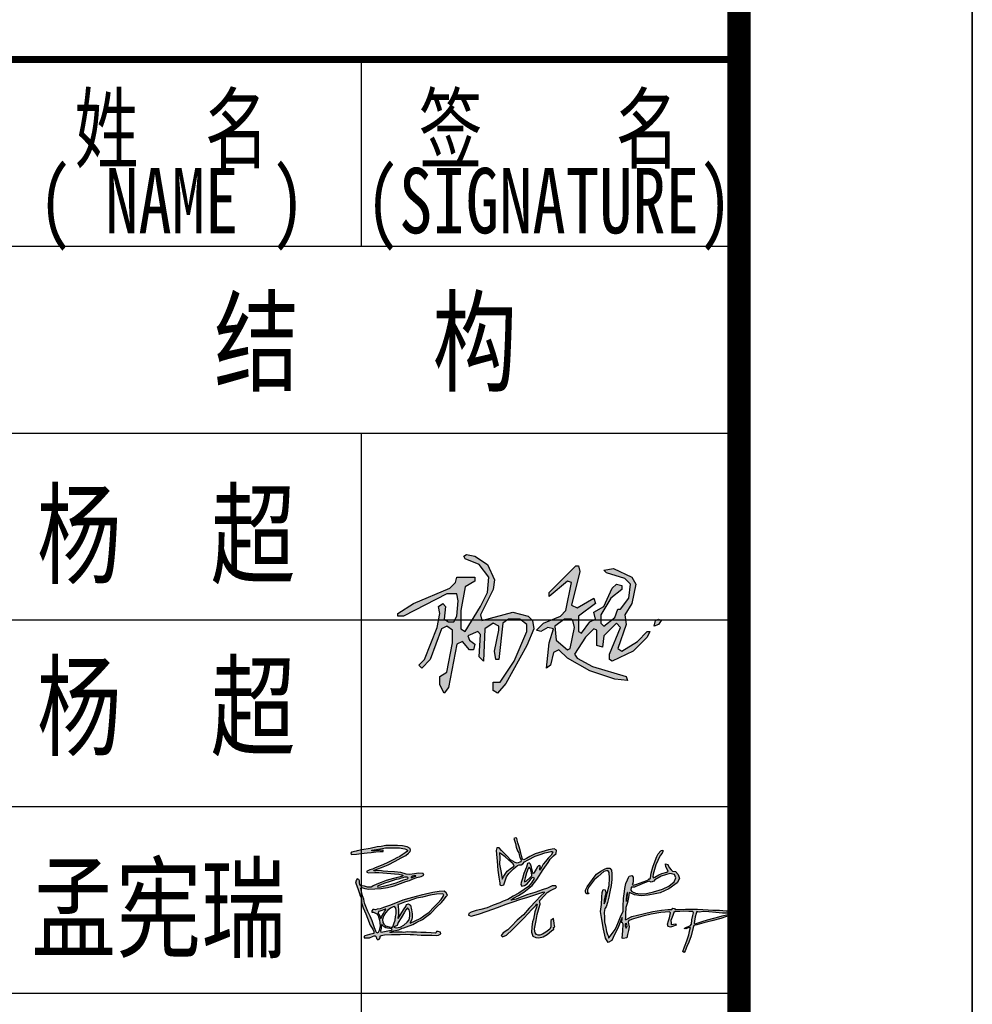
# Model space of a CAD drawing. Extents: x -302077 to 107904, y -9283 to 295706.
# Tile 47 of 256: x -171091 to -167008, y 65066 to 69285. Entities that reach past the tile are written whole.
import ezdxf
from ezdxf.enums import TextEntityAlignment as Align

# ---------------------------------------------------------------- set-up
doc = ezdxf.new("R2010")
doc.units = 0
doc.header["$LTSCALE"] = 500
doc.header["$MEASUREMENT"] = 0
doc.layers.get('0').update_dxf_attribs({"linetype": 'CONTINUOUS'})
doc.layers.add('PUB_TITLE', color=4, linetype='CONTINUOUS')
doc.layers.add('TK', color=7, linetype='CONTINUOUS')
doc.styles.add('-宋体', font='txt', dxfattribs={"width": 0.8})
doc.styles.add('TKHZ1', font='txt', dxfattribs={"width": 0.8})

# ---------------------------------------------------------------- blocks, each defined once
blk = doc.blocks.new('A$C0D8D3458')
at = {"linetype": 'Continuous'}
h = blk.add_hatch(color=256, dxfattribs=at)
h.paths.add_polyline_path([(125, 52), (124, 53), (119, 53), (112, 48), (113, 38), (121, 31), (123, 32), (126, 47)], flags=16)
h.paths.add_polyline_path([(186, 53), (188, 52), (186, 49), (183, 48), (184, 52)])
h.paths.add_polyline_path([(127, 91), (129, 91), (130, 87), (124, 63), (128, 61), (140, 68), (141, 64), (129, 55), (129, 44), (131, 43), (137, 51), (141, 53), (140, 58), (147, 62), (153, 75), (156, 78), (160, 77), (160, 74), (152, 68), (145, 56), (145, 50), (147, 48), (155, 54), (157, 60), (159, 60), (165, 68), (166, 78), (162, 82), (149, 86), (147, 88), (154, 89), (167, 83), (170, 78), (167, 64), (162, 56), (163, 49), (157, 32), (160, 30), (171, 37), (178, 44), (180, 44), (178, 40), (168, 30), (153, 23), (151, 24), (151, 28), (159, 47), (156, 50), (147, 41), (146, 33), (142, 34), (142, 45), (140, 46), (134, 40), (126, 28), (128, 25), (139, 19), (163, 12), (164, 9), (155, 10), (137, 16), (121, 25), (115, 31), (111, 29), (109, 20), (106, 18), (108, 36), (111, 46), (107, 47), (102, 44), (99, 45), (104, 50), (116, 55), (120, 59), (124, 79), (121, 80), (108, 69), (108, 72)])
h.paths.add_polyline_path([(49, 99), (55, 98), (64, 92), (69, 81), (68, 74), (59, 56), (60, 52), (82, 58), (93, 55), (96, 52), (97, 46), (92, 34), (77, 7), (71, 0), (68, 2), (68, 8), (73, 8), (83, 23), (92, 44), (92, 49), (87, 53), (79, 53), (75, 50), (72, 24), (70, 24), (69, 30), (72, 45), (72, 48), (68, 50), (62, 46), (61, 23), (58, 26), (59, 42), (57, 44), (50, 41), (51, 38), (55, 35), (54, 31), (51, 31), (46, 37), (42, 35), (36, 4), (33, 0), (30, 6), (30, 12), (35, 15), (39, 36), (39, 45), (35, 48), (31, 46), (23, 24), (17, 18), (15, 20), (19, 24), (28, 47), (30, 57), (29, 62), (32, 64), (34, 62), (33, 53), (36, 51), (40, 51), (42, 55), (43, 66), (42, 71), (35, 71), (4, 55), (0, 55), (0, 57), (11, 64), (37, 75), (41, 79), (42, 83), (55, 83), (55, 80), (48, 76), (45, 59), (45, 46), (48, 44), (59, 62), (64, 72), (65, 83), (58, 92), (48, 96), (47, 98)])
for points in [[(49, 99), (55, 98), (64, 92), (69, 81), (68, 74), (59, 56), (60, 52), (82, 58), (93, 55), (96, 52), (97, 46), (92, 34), (77, 7), (71, 0), (68, 2), (68, 8), (73, 8), (83, 23), (92, 44), (92, 49), (87, 53), (79, 53), (75, 50), (72, 24), (70, 24), (69, 30), (72, 45), (72, 48), (68, 50), (62, 46), (61, 23), (58, 26), (59, 42), (57, 44), (50, 41), (51, 38), (55, 35), (54, 31), (51, 31), (46, 37), (42, 35), (36, 4), (33, 0), (30, 6), (30, 12), (35, 15), (39, 36), (39, 45), (35, 48), (31, 46), (23, 24), (17, 18), (15, 20), (19, 24), (28, 47), (30, 57), (29, 62), (32, 64), (34, 62), (33, 53), (36, 51), (40, 51), (42, 55), (43, 66), (42, 71), (35, 71), (4, 55), (0, 55), (0, 57), (11, 64), (37, 75), (41, 79), (42, 83), (55, 83), (55, 80), (48, 76), (45, 59), (45, 46), (48, 44), (59, 62), (64, 72), (65, 83), (58, 92), (48, 96), (47, 98), (49, 99)], [(127, 91), (129, 91), (130, 87), (124, 63), (128, 61), (140, 68), (141, 64), (129, 55), (129, 44), (131, 43), (137, 51), (141, 53), (140, 58), (147, 62), (153, 75), (156, 78), (160, 77), (160, 74), (152, 68), (145, 56), (145, 50), (147, 48), (155, 54), (157, 60), (159, 60), (165, 68), (166, 78), (162, 82), (149, 86), (147, 88), (154, 89), (167, 83), (170, 78), (167, 64), (162, 56), (163, 49), (157, 32), (160, 30), (171, 37), (178, 44), (180, 44), (178, 40), (168, 30), (153, 23), (151, 24), (151, 28), (159, 47), (156, 50), (147, 41), (146, 33), (142, 34), (142, 45), (140, 46), (134, 40), (126, 28), (128, 25), (139, 19), (163, 12), (164, 9), (155, 10), (137, 16), (121, 25), (115, 31), (111, 29), (109, 20), (106, 18), (108, 36), (111, 46), (107, 47), (102, 44), (99, 45), (104, 50), (116, 55), (120, 59), (124, 79), (121, 80), (108, 69), (108, 72), (127, 91)], [(125, 52), (124, 53), (119, 53), (112, 48), (113, 38), (121, 31), (123, 32), (126, 47), (125, 52)], [(186, 53), (188, 52), (186, 49), (183, 48), (184, 52), (186, 53)]]:
    blk.add_lwpolyline(points, dxfattribs=at)
blk = doc.blocks.new('孟宪瑞')
h = blk.add_hatch(color=3)
h.paths.add_polyline_path([(2326.4, -442.2), (2320.2, -469.1), (2315.8, -505.3), (2317.7, -518.6), (2325.1, -489), (2329.3, -454.7), (2329.1, -442)], flags=16)
h.paths.add_polyline_path([(2392.1, -401.3), (2363.4, -398.6), (2358.8, -423.3), (2367.4, -436.7), (2397.6, -450.3), (2437.4, -459.8), (2489.7, -457.6), (2551.1, -448), (2626.9, -427.9), (2683.3, -404.4), (2730.3, -370.9), (2745.7, -338.7), (2736.1, -308.5), (2697.7, -298.1), (2623.4, -318.4), (2566.2, -344.8), (2557.4, -356.7), (2535.2, -364.4), (2517.9, -356.3), (2479.2, -366.7), (2437.1, -382.4), (2402.2, -395.8)], flags=16)
h.paths.add_polyline_path([(2917.7, -634.2), (2909.6, -631.1), (2903.5, -649.2), (2894.3, -674.8), (2887.6, -711.9), (2882.3, -733.1), (2891.1, -735.5), (2951.7, -719), (2999, -706.7), (3052.7, -695.1), (3094.5, -684.4), (3124.5, -678.9), (3160.6, -671.2), (3197.4, -664.6), (3187.3, -657.4), (3127.3, -655.8), (3070.1, -646.4), (3011.7, -639.5), (2963.4, -633.9), (2932.2, -637.3)], flags=16)
h.paths.add_polyline_path([(2299.4, -708.4), (2296.6, -726.7), (2305.6, -744), (2315, -725.3), (2308.7, -704.7)], flags=16)
h.paths.add_polyline_path([(1991.6, -416.6), (1991.6, -426.7), (1997.9, -431.6), (2003.8, -432.3), (1996.3, -439.6), (1983.9, -438), (1976, -431.1), (1973.3, -418.5), (1974.6, -405.3), (1991.1, -378.5), (2015.2, -348), (2039.6, -317.5), (2053, -299.4), (2076, -274.1), (2111.5, -250.6), (2145.8, -235), (2163.5, -228.6), (2190, -230.9), (2204.4, -246.5), (2205.7, -279.3), (2202.2, -326.7), (2194.6, -377), (2181, -431.4), (2170.6, -475.7), (2158.1, -518.4), (2142.5, -556.4), (2131.9, -570.7), (2125.4, -604), (2124.2, -643.6), (2124.6, -683.6), (2132.5, -730.3), (2136.3, -763.9), (2144, -790.2), (2150.8, -809.1), (2151.2, -819.9), (2155.5, -821), (2169.5, -803.3), (2192.7, -772.8), (2211.1, -750.3), (2226.1, -721.8), (2243.8, -687.9), (2262.5, -647.2), (2273.2, -622), (2286.7, -600.8), (2288.2, -582.8), (2287.6, -558.5), (2295.2, -493), (2306.1, -433.1), (2308.7, -407.5), (2318.4, -365.5), (2334.4, -334.7), (2344.6, -315.5), (2352.2, -304.7), (2374.3, -300.9), (2383.3, -315.5), (2382.3, -349.9), (2379.9, -368.6), (2373.7, -378.2), (2384, -384), (2411.6, -376.9), (2467.5, -357.2), (2499.7, -347.5), (2519.2, -337.1), (2521.8, -330.9), (2527.3, -338.7), (2531.3, -326.2), (2539.1, -289.1), (2556.1, -237.4), (2569.1, -206.2), (2593.6, -148.7), (2606.3, -127.9), (2628.1, -103.9), (2635.5, -99.4), (2646.2, -97.9), (2647.1, -108.4), (2638.3, -123.1), (2621.7, -142.6), (2599.6, -182.9), (2581.7, -218.6), (2567.9, -259.8), (2555.5, -298.8), (2552.5, -320.8), (2555.2, -328.9), (2567.2, -324.7), (2603.4, -304.2), (2629.3, -296.1), (2672.8, -284.9), (2682, -279.1), (2666.5, -239.7), (2663.4, -213.6), (2684.5, -221.4), (2693.5, -246.4), (2708.9, -267.7), (2719.1, -279.5), (2744.7, -284.9), (2768.2, -309), (2775.7, -344.5), (2754, -380.8), (2682.7, -428.5), (2608.3, -458.8), (2563.2, -466.3), (2503.7, -473.5), (2443.6, -476.8), (2387.5, -464.2), (2353.7, -445.7), (2344.4, -444.8), (2337.6, -485.4), (2327.3, -526.4), (2310.8, -569.1), (2303.6, -623.2), (2304.5, -652.8), (2300.7, -669.7), (2309.1, -671), (2357.7, -648.6), (2455.4, -629.6), (2538, -614.4), (2610.5, -606.6), (2665.6, -602.8), (2698.3, -605.1), (2708.3, -593.6), (2723.6, -597.8), (2728.6, -605.1), (2816.8, -605.8), (2916.7, -611.6), (3006.5, -620.1), (3045.6, -626.9), (3103.3, -628), (3159.3, -637.5), (3217, -639.1), (3265.5, -649.3), (3288.3, -656.1), (3283.3, -665.1), (3254.4, -673), (3210.3, -675.3), (3160.9, -685.6), (3111.8, -700.1), (3034.2, -715.7), (2964.2, -731.1), (2906.4, -744), (2880.3, -749.9), (2871.8, -765.3), (2852, -835.9), (2831.4, -887.2), (2811.8, -923), (2795.3, -959.2), (2787.3, -974.1), (2776, -965.4), (2792.1, -924.5), (2815.4, -875.2), (2833.1, -824.8), (2843.5, -784), (2849.2, -763.2), (2829.7, -766.1), (2809.2, -774.5), (2797.7, -770.7), (2817.3, -759.5), (2849.5, -749.7), (2859, -736.1), (2864, -699.6), (2876.2, -663.6), (2881.9, -641.9), (2877, -630.7), (2843.6, -627.6), (2801.7, -623.7), (2765.6, -623.6), (2746.7, -623.6), (2727.6, -623.6), (2715.9, -629.9), (2705.3, -656.4), (2692.5, -684.7), (2687.6, -697.3), (2687.3, -716.7), (2687.9, -731.8), (2707.9, -730.1), (2728.2, -727.2), (2730.5, -738.1), (2699, -748.6), (2680.2, -752.1), (2662.2, -748.4), (2657.3, -725.8), (2665.6, -699.5), (2676.6, -672.9), (2684.6, -645.2), (2686.6, -631.8), (2678.9, -622.7), (2604.3, -626.1), (2521.8, -635.3), (2451.4, -650), (2370.8, -669.4), (2329.3, -680.2), (2323.7, -693.5), (2330.3, -733), (2323.7, -764.8), (2314.4, -798.6), (2305.7, -827.8), (2276, -831.9), (2267.2, -826.8), (2276.5, -765.8), (2281.6, -710.4), (2275.5, -698.7), (2267.8, -693.5), (2273.4, -673.5), (2274.9, -653), (2262.1, -677.1), (2234.9, -741.7), (2203.6, -793), (2178, -842.1), (2146.2, -857.5), (2126.2, -820.6), (2112.4, -744.3), (2102.6, -660.7), (2093.4, -593.6), (2105.6, -533.1), (2109.6, -471.3), (2114.9, -431.8), (2124.6, -409.1), (2142.7, -410.8), (2146.4, -438.2), (2137.1, -472.9), (2130.2, -495.1), (2127.4, -530.3), (2139.9, -505.2), (2158.1, -441.4), (2177.1, -375), (2183.9, -313.8), (2183.4, -266.7), (2172.1, -249.9), (2137.6, -254.9), (2088.7, -294.3), (2051.5, -321.1), (2007.9, -375.9), (1991.2, -400.8)])
h.paths.add_polyline_path([(1262.1, -55.2), (1260.9, -99.9), (1256.6, -152.1), (1265.7, -208.8), (1270.5, -258.6), (1272.4, -281.5), (1289, -255.8), (1317.5, -213.9), (1355.5, -189), (1380.4, -173.6), (1373.7, -155.8), (1335.7, -121.6), (1306.6, -91.9), (1278.1, -67.3)], flags=16)
h.paths.add_polyline_path([(1507.6, -190.4), (1498.1, -200), (1481.2, -236.1), (1467.7, -278.8), (1461.2, -300.3), (1462, -311.9), (1475.5, -306.8), (1510.7, -276.2), (1527.2, -262.7), (1523.1, -236.2), (1516.5, -203.3)], flags=16)
h.paths.add_polyline_path([(1412.2, 61.9), (1401.9, 64.9), (1389.2, 58.6), (1391.6, 41.7), (1401.4, 16.2), (1404.9, -15.2), (1414.2, -45.4), (1424.6, -62.5), (1425.9, -79.4), (1430.1, -103.2), (1441.5, -122.6), (1438, -139.9), (1405.5, -149.7), (1389.7, -144.7), (1352.1, -119.2), (1326.6, -89.5), (1300.1, -60.8), (1279.9, -36.1), (1259.4, -13.8), (1239.5, -11.7), (1234.6, -35), (1235.7, -66.5), (1238.5, -125.9), (1239.1, -201.1), (1245.3, -262.8), (1249.3, -296.9), (1250.7, -311.8), (1252, -326.9), (1261.8, -332.9), (1285.1, -329.6), (1298.2, -296.3), (1311.1, -261.9), (1332.9, -235.9), (1372.3, -198.3), (1394.3, -180.1), (1409.1, -170.7), (1423.4, -165), (1438.9, -165), (1454.9, -157.4), (1469.2, -140.9), (1501.5, -125.7), (1563.1, -98.4), (1604.6, -85.1), (1645.8, -73.5), (1673.1, -68.5), (1696.7, -64.4), (1711.7, -65), (1714.3, -71.6), (1697.3, -95.8), (1672.2, -120.2), (1646.5, -147.9), (1626.7, -169.1), (1609.9, -196.8), (1602.4, -214.8), (1594.8, -217.5), (1596.1, -204), (1602.9, -189.3), (1589.6, -179.8), (1576.1, -189.8), (1566.4, -209.9), (1548.1, -236.9), (1541.8, -247), (1535.7, -237.8), (1528.7, -207.9), (1525.6, -190.7), (1520, -164.6), (1509.7, -151.5), (1494.7, -157.6), (1483.1, -187.7), (1460, -240.1), (1444.3, -282.3), (1433.9, -316.5), (1428.8, -332.9), (1436, -347.8), (1458.6, -342.3), (1482, -329.7), (1510.9, -300.4), (1524.6, -280.9), (1536.8, -274.6), (1544.4, -288.6), (1519.7, -322.7), (1492.1, -351.8), (1456.1, -376.9), (1408.7, -405.5), (1358.8, -429.2), (1313.8, -454), (1271.7, -468), (1242.8, -480.9), (1187.1, -498.6), (1133.7, -516.3), (1081.6, -528.2), (1040.2, -536.8), (997.4, -548.1), (976.8, -559.1), (973.6, -573.5), (994.7, -580.6), (1057.6, -567.1), (1132.7, -545.9), (1222.6, -517.5), (1296.4, -494.2), (1356.1, -475.9), (1414.9, -460), (1484.8, -441.8), (1534.6, -428.7), (1588.1, -413), (1611.5, -407.8), (1624.9, -403.2), (1625.8, -409.3), (1588.5, -441.7), (1554.3, -475.5), (1489.3, -536.1), (1439.1, -590.5), (1383.1, -633.9), (1332.6, -682.8), (1301.7, -712.5), (1261.3, -735.7), (1242.3, -756.9), (1252.7, -770), (1287.3, -755.6), (1341.5, -710.4), (1394.1, -661.7), (1440.4, -619.1), (1480.8, -582.7), (1513.6, -549), (1547.1, -516), (1554.6, -501.7), (1559.6, -510), (1553.3, -532.6), (1538, -570.3), (1523.2, -630.7), (1514.3, -653.2), (1504.8, -697.3), (1502, -739.9), (1510.9, -776.2), (1535.3, -787.9), (1561.1, -792.8), (1598.2, -785.8), (1633.8, -766.2), (1671.4, -739.1), (1692.3, -723.7), (1690.2, -709.4), (1699.9, -704.1), (1698.7, -692.8), (1696.8, -676.2), (1694.3, -652), (1692.3, -632.6), (1670.4, -651.2), (1668.7, -675.1), (1665.7, -704.9), (1656.1, -722.8), (1622.6, -745.5), (1593.3, -761.1), (1569, -770.1), (1555.9, -770.1), (1542.3, -763.7), (1530.3, -747.1), (1527.4, -717.7), (1532, -700.9), (1544.4, -643), (1555.7, -594.7), (1575.2, -535.5), (1586.5, -507), (1582.6, -487), (1577.7, -481.2), (1585.1, -475.7), (1624.6, -434.9), (1649.5, -411.8), (1672.1, -398.2), (1702.4, -385.1), (1722.6, -376.6), (1731.7, -368.8), (1724.8, -357), (1694.2, -357.9), (1653.9, -374.4), (1608.9, -387.3), (1545.1, -406.4), (1485.8, -421.9), (1418.8, -443.2), (1383.2, -454.4), (1339.3, -462.1), (1361.5, -447.2), (1406.4, -424.6), (1452.2, -399.7), (1496.1, -367.6), (1526.1, -344.8), (1567.1, -295.5), (1623.8, -213.5), (1668.6, -157.4), (1688.9, -129.4), (1716.5, -102.9), (1740.2, -84.1), (1744.9, -56.8), (1727.1, -43.4), (1677.3, -51.4), (1619.2, -63.7), (1562.5, -78.6), (1517.8, -99.1), (1486.2, -114.2), (1464.3, -125.9), (1454.6, -118.3), (1447.2, -90.1), (1440.5, -53.4), (1430.6, -14.2), (1420.2, 21.8), (1416.1, 45)])
h.paths.add_polyline_path([(393.4, -451.6), (380, -454.2), (381.2, -467.7), (381.8, -502.7), (382, -524.3), (380, -545.7), (375.4, -557.4), (372, -566.7), (374.9, -571.3), (391.4, -551.2), (409.8, -524.3), (429.2, -494), (444.5, -475.1), (453, -457.1), (468.3, -451.6), (486.3, -463.9), (492.9, -504.3), (496.5, -539.7), (494.2, -568.3), (492, -586.8), (475.3, -611.2), (476.4, -618.4), (519.4, -598.8), (563.7, -580.3), (595.6, -560.3), (640.5, -530.6), (682.4, -489.4), (718.6, -457.9), (747.3, -428), (765.7, -404.4), (771.5, -388.6), (759.6, -380.6), (710.2, -382.2), (655.7, -387.3), (590.8, -401.9), (539.5, -407.3), (476.8, -428.7), (435.8, -436.4)], flags=16)
h.paths.add_polyline_path([(460.5, -486.7), (445.4, -502.4), (432.3, -522.9), (400.5, -568.6), (375.8, -605.7), (365.2, -630.4), (343.2, -639.5), (336.3, -645.1), (354.3, -650.3), (388.4, -647.7), (421.9, -632.8), (450.1, -607.7), (468.7, -587.6), (476.4, -556.6), (477.2, -527.7), (471.2, -503.8)], flags=16)
h.paths.add_polyline_path([(338.6, -471.2), (314.6, -482.5), (291.2, -498.8), (271.1, -520.1), (256.6, -540.8), (248, -556.8), (242.7, -573.9), (244.6, -600.4), (252.8, -614.9), (265.5, -628.8), (295.1, -639.6), (314.4, -644.3), (323.3, -644.2), (329.9, -634), (336.9, -615.3), (349.6, -586.2), (354.1, -553.4), (359.9, -533.1), (363, -504.9), (358.9, -484.9), (350.4, -470.6)], flags=16)
h.paths.add_polyline_path([(233.9, -623.1), (229.7, -629.5), (228, -650.3), (224.9, -661.6), (222, -670.8), (223.9, -682.5), (239.8, -680.5), (267.8, -675.8), (296.6, -672), (315.3, -668.8), (321.9, -665.4), (318.8, -658.4), (301.7, -655.5), (281.9, -650.5), (267.4, -646.1), (254.3, -639.2), (246.8, -631.5), (240.7, -625.3), (239.7, -623.2), (235.8, -617.2), (233.5, -617.3)], flags=16)
h.paths.add_polyline_path([(269, -488.6), (242, -497.3), (223.3, -502.3), (211.2, -507), (208.2, -518.5), (213.3, -524.4), (219.4, -538.3), (223.7, -552), (225.5, -564.4), (231.9, -562.7), (237.7, -546.5), (253.4, -524.1), (263.5, -507.6), (272.2, -497.2), (275.7, -488.2)], flags=16)
h.paths.add_polyline_path([(468, -226.6), (446.4, -226.3), (432.2, -230.8), (416.8, -232.6), (404.2, -238.1), (383.3, -241.6), (377.1, -238.8), (371.7, -242.2), (348.4, -249.5), (315.2, -258.1), (275.4, -269.3), (233.5, -282.5), (213.5, -290.1), (215.4, -298.1), (238.1, -297.2), (277, -290.9), (332.9, -280.1), (371.9, -268.7), (400.4, -260.2), (438.8, -248.1), (459, -241.5), (469.8, -239.7), (477, -233.7), (473.8, -228.1)], flags=16)
h.paths.add_polyline_path([(542.3, -217.2), (524.8, -216.9), (510.3, -219.8), (502.4, -227.3), (503.4, -232.2), (515.9, -228.9), (542, -221)], flags=16)
h.paths.add_polyline_path([(46.2, 13.5), (7.7, 6.9), (0, 0), (3.9, -12.2), (49, -12.2), (87.3, -6.9), (139.3, -2.8), (173.1, -2.8), (213, 0.1), (248.8, 1.9), (275.3, 1.9), (275.3, 12.4), (241.5, 12.4), (206.3, 10.7), (178.8, 10.7), (178.8, 15.7), (220.8, 21.8), (271.1, 27.4), (296.5, 30.7), (334.1, 30.7), (379.9, 27.6), (414.7, 24.7), (442.4, 20), (460, 14.8), (474.1, 10), (482.2, 3), (480.5, -6.7), (461.3, -19.6), (434.2, -34.8), (413.3, -46.5), (389.9, -58.9), (362, -71.9), (333, -83.7), (304.5, -96.4), (272.7, -108.6), (224.7, -127), (200.9, -135), (176.8, -143.7), (155.3, -148.6), (142.9, -153.1), (130.1, -158.1), (128.9, -168.9), (143, -172.8), (196.5, -172.8), (230.4, -175.7), (265.1, -180.8), (296.4, -184.5), (332.2, -187.6), (361.9, -193.3), (398.2, -196.6), (424.6, -204.3), (434.9, -210.2), (429.6, -215.4), (396.8, -222.3), (353.1, -230.7), (289.9, -245.1), (247.4, -260.1), (209.9, -272.4), (177.1, -286.9), (165.7, -293.2), (158.9, -296.8), (127.5, -294.7), (101.9, -286.1), (85, -281.5), (72.5, -281.5), (65.1, -270), (62.9, -255.4), (62.9, -237.4), (57.9, -226), (45.4, -219.6), (39.3, -229), (34.2, -237.6), (28.6, -245.9), (34, -265.2), (44.5, -302.9), (55.9, -338.1), (63.6, -364.8), (72.4, -389.2), (72.4, -424.7), (84.5, -468.3), (103.8, -519.2), (117.3, -559), (137.2, -617), (155.8, -651.7), (163.6, -672.3), (163.6, -690.1), (127.2, -697.9), (106.3, -702.3), (85.5, -705.4), (79.4, -710.7), (79.4, -721.8), (96.5, -724.8), (125.6, -724.8), (152.4, -714.6), (165.3, -711.1), (175.3, -711.1), (181.5, -718.2), (184.2, -734.5), (193.9, -745.9), (206.3, -740.2), (214.8, -728.9), (215.7, -716.3), (225.6, -710.5), (254.4, -706), (312.2, -706), (348.9, -706), (387.9, -708.2), (433.6, -708.2), (471.2, -711.7), (500.8, -714.3), (529.9, -718.3), (563.5, -723.3), (609.7, -725), (655.7, -728.6), (695.4, -732.1), (712, -730.6), (731.6, -719.4), (728.3, -706.2), (708.5, -698.5), (696.9, -698.5), (692.6, -706.4), (685.5, -711.6), (651.3, -706.8), (608.3, -702.2), (563.4, -699.7), (527.2, -696.9), (483.3, -693.6), (447.6, -690.3), (419.8, -694.2), (403.2, -689.9), (388.7, -689.9), (374.6, -688.4), (350.6, -688.4), (320.5, -688.4), (301.3, -688.4), (301.3, -684.2), (333.4, -675.2), (376.7, -668.1), (394.4, -662.3), (402.2, -656.9), (419.1, -655.2), (444.5, -648), (497.9, -628), (531.4, -611.8), (581, -591.8), (609.4, -573.6), (654.9, -541.5), (709.1, -490.3), (748.6, -452.9), (775.3, -423.1), (792.2, -404.2), (802, -393.1), (793.9, -373.3), (777.3, -360.2), (734.2, -360.2), (680.2, -364.9), (618.2, -377.5), (581, -384), (535.8, -392.8), (473.5, -407.1), (422.2, -420.6), (359, -441), (308.1, -458.2), (257, -473.6), (226.6, -482.8), (200.4, -486.7), (185.8, -490.1), (176.3, -487.9), (165.9, -487.9), (154.9, -498.1), (154.9, -510), (169.9, -510), (185.9, -517.2), (196.6, -524.4), (206.5, -538.2), (212.7, -559), (216.8, -579.4), (219.6, -601.6), (220.7, -627.9), (211.5, -666.5), (201.9, -684.6), (188, -688.1), (181.3, -672), (170.5, -641.6), (154.3, -582.7), (138.9, -540.9), (121.3, -500.3), (97.1, -429), (92.7, -394.4), (82.9, -366.7), (76.3, -330.1), (72.1, -301.1), (79, -296.5), (105.5, -305.6), (140.2, -311.4), (189.5, -312.6), (243.7, -312.6), (299, -306.4), (354.1, -293.9), (410.8, -276.1), (455.8, -262.9), (487.2, -254.7), (517.5, -243.8), (549.6, -233.3), (586.5, -226.7), (610.3, -216.7), (606.3, -200.4), (567.1, -195.5), (531.8, -200.1), (488.2, -203.3), (461.6, -200.4), (417, -183.7), (364.6, -175.8), (308.2, -169), (266.9, -164.4), (239.3, -158.6), (204.6, -158.8), (189.4, -159.9), (192.4, -152.3), (254, -134.3), (312, -114.3), (372, -86.5), (425.7, -58.9), (465.6, -41.3), (490.3, -24.5), (503.7, -10), (507.4, 0.5), (505.9, 15.3), (481, 31.9), (440.9, 40.8), (399.3, 46.4), (358.5, 48.9), (299.2, 50.7), (260.9, 44.9), (226.4, 42.7), (164.8, 30.3), (96.3, 22.4), (55.8, 17.4)])
for points in [[(46.2, 13.5), (7.7, 6.9), (0, 0), (3.9, -12.2), (49, -12.2), (87.3, -6.9), (139.3, -2.8), (173.1, -2.8), (213, 0.1), (248.8, 1.9), (275.3, 1.9), (275.3, 12.4), (241.5, 12.4), (206.3, 10.7), (178.8, 10.7), (178.8, 15.7), (220.8, 21.8), (271.1, 27.4), (296.5, 30.7), (334.1, 30.7), (379.9, 27.6), (414.7, 24.7), (442.4, 20), (460, 14.8), (474.1, 10), (482.2, 3), (480.5, -6.7), (461.3, -19.6), (434.2, -34.8), (413.3, -46.5), (389.9, -58.9), (362, -71.9), (333, -83.7), (304.5, -96.4), (272.7, -108.6), (224.7, -127), (200.9, -135), (176.8, -143.7), (155.3, -148.6), (142.9, -153.1), (130.1, -158.1), (128.9, -168.9), (143, -172.8), (196.5, -172.8), (230.4, -175.7), (265.1, -180.8), (296.4, -184.5), (332.2, -187.6), (361.9, -193.3), (398.2, -196.6), (424.6, -204.3), (434.9, -210.2), (429.6, -215.4), (396.8, -222.3), (353.1, -230.7), (289.9, -245.1), (247.4, -260.1), (209.9, -272.4), (177.1, -286.9), (165.7, -293.2), (158.9, -296.8), (127.5, -294.7), (101.9, -286.1), (85, -281.5), (72.5, -281.5), (65.1, -270), (62.9, -255.4), (62.9, -237.4), (57.9, -226), (45.4, -219.6), (39.3, -229), (34.2, -237.6), (28.6, -245.9), (34, -265.2), (44.5, -302.9), (55.9, -338.1), (63.6, -364.8), (72.4, -389.2), (72.4, -424.7), (84.5, -468.3), (103.8, -519.2), (117.3, -559), (137.2, -617), (155.8, -651.7), (163.6, -672.3), (163.6, -690.1), (127.2, -697.9), (106.3, -702.3), (85.5, -705.4), (79.4, -710.7), (79.4, -721.8), (96.5, -724.8), (125.6, -724.8), (152.4, -714.6), (165.3, -711.1), (175.3, -711.1), (181.5, -718.2), (184.2, -734.5), (193.9, -745.9), (206.3, -740.2), (214.8, -728.9), (215.7, -716.3), (225.6, -710.5), (254.4, -706), (312.2, -706), (348.9, -706), (387.9, -708.2), (433.6, -708.2), (471.2, -711.7), (500.8, -714.3), (529.9, -718.3), (563.5, -723.3), (609.7, -725), (655.7, -728.6), (695.4, -732.1), (712, -730.6), (731.6, -719.4), (728.3, -706.2), (708.5, -698.5), (696.9, -698.5), (692.6, -706.4), (685.5, -711.6), (651.3, -706.8), (608.3, -702.2), (563.4, -699.7), (527.2, -696.9), (483.3, -693.6), (447.6, -690.3), (419.8, -694.2), (403.2, -689.9), (388.7, -689.9), (374.6, -688.4), (350.6, -688.4), (320.5, -688.4), (301.3, -688.4), (301.3, -684.2), (333.4, -675.2), (376.7, -668.1), (394.4, -662.3), (402.2, -656.9), (419.1, -655.2), (444.5, -648), (497.9, -628), (531.4, -611.8), (581, -591.8), (609.4, -573.6), (654.9, -541.5), (709.1, -490.3), (748.6, -452.9), (775.3, -423.1), (792.2, -404.2), (802, -393.1), (793.9, -373.3), (777.3, -360.2), (734.2, -360.2), (680.2, -364.9), (618.2, -377.5), (581, -384), (535.8, -392.8), (473.5, -407.1), (422.2, -420.6), (359, -441), (308.1, -458.2), (257, -473.6), (226.6, -482.8), (200.4, -486.7), (185.8, -490.1), (176.3, -487.9), (165.9, -487.9), (154.9, -498.1), (154.9, -510), (169.9, -510), (185.9, -517.2), (196.6, -524.4), (206.5, -538.2), (212.7, -559), (216.8, -579.4), (219.6, -601.6), (220.7, -627.9), (211.5, -666.5), (201.9, -684.6), (188, -688.1), (181.3, -672), (170.5, -641.6), (154.3, -582.7), (138.9, -540.9), (121.3, -500.3), (97.1, -429), (92.7, -394.4), (82.9, -366.7), (76.3, -330.1), (72.1, -301.1), (79, -296.5), (105.5, -305.6), (140.2, -311.4), (189.5, -312.6), (243.7, -312.6), (299, -306.4), (354.1, -293.9), (410.8, -276.1), (455.8, -262.9), (487.2, -254.7), (517.5, -243.8), (549.6, -233.3), (586.5, -226.7), (610.3, -216.7), (606.3, -200.4), (567.1, -195.5), (531.8, -200.1), (488.2, -203.3), (461.6, -200.4), (417, -183.7), (364.6, -175.8), (308.2, -169), (266.9, -164.4), (239.3, -158.6), (204.6, -158.8), (189.4, -159.9), (192.4, -152.3), (254, -134.3), (312, -114.3), (372, -86.5), (425.7, -58.9), (465.6, -41.3), (490.3, -24.5), (503.7, -10), (507.4, 0.5), (505.9, 15.3), (481, 31.9), (440.9, 40.8), (399.3, 46.4), (358.5, 48.9), (299.2, 50.7), (260.9, 44.9), (226.4, 42.7), (164.8, 30.3), (96.3, 22.4), (55.8, 17.4)], [(1412.2, 61.9), (1401.9, 64.9), (1389.2, 58.6), (1391.6, 41.7), (1401.4, 16.2), (1404.9, -15.2), (1414.2, -45.4), (1424.6, -62.5), (1425.9, -79.4), (1430.1, -103.2), (1441.5, -122.6), (1438, -139.9), (1405.5, -149.7), (1389.7, -144.7), (1352.1, -119.2), (1326.6, -89.5), (1300.1, -60.8), (1279.9, -36.1), (1259.4, -13.8), (1239.5, -11.7), (1234.6, -35), (1235.7, -66.5), (1238.5, -125.9), (1239.1, -201.1), (1245.3, -262.8), (1249.3, -296.9), (1250.7, -311.8), (1252, -326.9), (1261.8, -332.9), (1285.1, -329.6), (1298.2, -296.3), (1311.1, -261.9), (1332.9, -235.9), (1372.3, -198.3), (1394.3, -180.1), (1409.1, -170.7), (1423.4, -165), (1438.9, -165), (1454.9, -157.4), (1469.2, -140.9), (1501.5, -125.7), (1563.1, -98.4), (1604.6, -85.1), (1645.8, -73.5), (1673.1, -68.5), (1696.7, -64.4), (1711.7, -65), (1714.3, -71.6), (1697.3, -95.8), (1672.2, -120.2), (1646.5, -147.9), (1626.7, -169.1), (1609.9, -196.8), (1602.4, -214.8), (1594.8, -217.5), (1596.1, -204), (1602.9, -189.3), (1589.6, -179.8), (1576.1, -189.8), (1566.4, -209.9), (1548.1, -236.9), (1541.8, -247), (1535.7, -237.8), (1528.7, -207.9), (1525.6, -190.7), (1520, -164.6), (1509.7, -151.5), (1494.7, -157.6), (1483.1, -187.7), (1460, -240.1), (1444.3, -282.3), (1433.9, -316.5), (1428.8, -332.9), (1436, -347.8), (1458.6, -342.3), (1482, -329.7), (1510.9, -300.4), (1524.6, -280.9), (1536.8, -274.6), (1544.4, -288.6), (1519.7, -322.7), (1492.1, -351.8), (1456.1, -376.9), (1408.7, -405.5), (1358.8, -429.2), (1313.8, -454), (1271.7, -468), (1242.8, -480.9), (1187.1, -498.6), (1133.7, -516.3), (1081.6, -528.2), (1040.2, -536.8), (997.4, -548.1), (976.8, -559.1), (973.6, -573.5), (994.7, -580.6), (1057.6, -567.1), (1132.7, -545.9), (1222.6, -517.5), (1296.4, -494.2), (1356.1, -475.9), (1414.9, -460), (1484.8, -441.8), (1534.6, -428.7), (1588.1, -413), (1611.5, -407.8), (1624.9, -403.2), (1625.8, -409.3), (1588.5, -441.7), (1554.3, -475.5), (1489.3, -536.1), (1439.1, -590.5), (1383.1, -633.9), (1332.6, -682.8), (1301.7, -712.5), (1261.3, -735.7), (1242.3, -756.9), (1252.7, -770), (1287.3, -755.6), (1341.5, -710.4), (1394.1, -661.7), (1440.4, -619.1), (1480.8, -582.7), (1513.6, -549), (1547.1, -516), (1554.6, -501.7), (1559.6, -510), (1553.3, -532.6), (1538, -570.3), (1523.2, -630.7), (1514.3, -653.2), (1504.8, -697.3), (1502, -739.9), (1510.9, -776.2), (1535.3, -787.9), (1561.1, -792.8), (1598.2, -785.8), (1633.8, -766.2), (1671.4, -739.1), (1692.3, -723.7), (1690.2, -709.4), (1699.9, -704.1), (1698.7, -692.8), (1696.8, -676.2), (1694.3, -652), (1692.3, -632.6), (1670.4, -651.2), (1668.7, -675.1), (1665.7, -704.9), (1656.1, -722.8), (1622.6, -745.5), (1593.3, -761.1), (1569, -770.1), (1555.9, -770.1), (1542.3, -763.7), (1530.3, -747.1), (1527.4, -717.7), (1532, -700.9), (1544.4, -643), (1555.7, -594.7), (1575.2, -535.5), (1586.5, -507), (1582.6, -487), (1577.7, -481.2), (1585.1, -475.7), (1624.6, -434.9), (1649.5, -411.8), (1672.1, -398.2), (1702.4, -385.1), (1722.6, -376.6), (1731.7, -368.8), (1724.8, -357), (1694.2, -357.9), (1653.9, -374.4), (1608.9, -387.3), (1545.1, -406.4), (1485.8, -421.9), (1418.8, -443.2), (1383.2, -454.4), (1339.3, -462.1), (1361.5, -447.2), (1406.4, -424.6), (1452.2, -399.7), (1496.1, -367.6), (1526.1, -344.8), (1567.1, -295.5), (1623.8, -213.5), (1668.6, -157.4), (1688.9, -129.4), (1716.5, -102.9), (1740.2, -84.1), (1744.9, -56.8), (1727.1, -43.4), (1677.3, -51.4), (1619.2, -63.7), (1562.5, -78.6), (1517.8, -99.1), (1486.2, -114.2), (1464.3, -125.9), (1454.6, -118.3), (1447.2, -90.1), (1440.5, -53.4), (1430.6, -14.2), (1420.2, 21.8), (1416.1, 45)], [(1262.1, -55.2), (1260.9, -99.9), (1256.6, -152.1), (1265.7, -208.8), (1270.5, -258.6), (1272.4, -281.5), (1289, -255.8), (1317.5, -213.9), (1355.5, -189), (1380.4, -173.6), (1373.7, -155.8), (1335.7, -121.6), (1306.6, -91.9), (1278.1, -67.3)], [(1991.6, -416.6), (1991.6, -426.7), (1997.9, -431.6), (2003.8, -432.3), (1996.3, -439.6), (1983.9, -438), (1976, -431.1), (1973.3, -418.5), (1974.6, -405.3), (1991.1, -378.5), (2015.2, -348), (2039.6, -317.5), (2053, -299.4), (2076, -274.1), (2111.5, -250.6), (2145.8, -235), (2163.5, -228.6), (2190, -230.9), (2204.4, -246.5), (2205.7, -279.3), (2202.2, -326.7), (2194.6, -377), (2181, -431.4), (2170.6, -475.7), (2158.1, -518.4), (2142.5, -556.4), (2131.9, -570.7), (2125.4, -604), (2124.2, -643.6), (2124.6, -683.6), (2132.5, -730.3), (2136.3, -763.9), (2144, -790.2), (2150.8, -809.1), (2151.2, -819.9), (2155.5, -821), (2169.5, -803.3), (2192.7, -772.8), (2211.1, -750.3), (2226.1, -721.8), (2243.8, -687.9), (2262.5, -647.2), (2273.2, -622), (2286.7, -600.8), (2288.2, -582.8), (2287.6, -558.5), (2295.2, -493), (2306.1, -433.1), (2308.7, -407.5), (2318.4, -365.5), (2334.4, -334.7), (2344.6, -315.5), (2352.2, -304.7), (2374.3, -300.9), (2383.3, -315.5), (2382.3, -349.9), (2379.9, -368.6), (2373.7, -378.2), (2384, -384), (2411.6, -376.9), (2467.5, -357.2), (2499.7, -347.5), (2519.2, -337.1), (2521.8, -330.9), (2527.3, -338.7), (2531.3, -326.2), (2539.1, -289.1), (2556.1, -237.4), (2569.1, -206.2), (2593.6, -148.7), (2606.3, -127.9), (2628.1, -103.9), (2635.5, -99.4), (2646.2, -97.9), (2647.1, -108.4), (2638.3, -123.1), (2621.7, -142.6), (2599.6, -182.9), (2581.7, -218.6), (2567.9, -259.8), (2555.5, -298.8), (2552.5, -320.8), (2555.2, -328.9), (2567.2, -324.7), (2603.4, -304.2), (2629.3, -296.1), (2672.8, -284.9), (2682, -279.1), (2666.5, -239.7), (2663.4, -213.6), (2684.5, -221.4), (2693.5, -246.4), (2708.9, -267.7), (2719.1, -279.5), (2744.7, -284.9), (2768.2, -309), (2775.7, -344.5), (2754, -380.8), (2682.7, -428.5), (2608.3, -458.8), (2563.2, -466.3), (2503.7, -473.5), (2443.6, -476.8), (2387.5, -464.2), (2353.7, -445.7), (2344.4, -444.8), (2337.6, -485.4), (2327.3, -526.4), (2310.8, -569.1), (2303.6, -623.2), (2304.5, -652.8), (2300.7, -669.7), (2309.1, -671), (2357.7, -648.6), (2455.4, -629.6), (2538, -614.4), (2610.5, -606.6), (2665.6, -602.8), (2698.3, -605.1), (2708.3, -593.6), (2723.6, -597.8), (2728.6, -605.1), (2816.8, -605.8), (2916.7, -611.6), (3006.5, -620.1), (3045.6, -626.9), (3103.3, -628), (3159.3, -637.5), (3217, -639.1), (3265.5, -649.3), (3288.3, -656.1), (3283.3, -665.1), (3254.4, -673), (3210.3, -675.3), (3160.9, -685.6), (3111.8, -700.1), (3034.2, -715.7), (2964.2, -731.1), (2906.4, -744), (2880.3, -749.9), (2871.8, -765.3), (2852, -835.9), (2831.4, -887.2), (2811.8, -923), (2795.3, -959.2), (2787.3, -974.1), (2776, -965.4), (2792.1, -924.5), (2815.4, -875.2), (2833.1, -824.8), (2843.5, -784), (2849.2, -763.2), (2829.7, -766.1), (2809.2, -774.5), (2797.7, -770.7), (2817.3, -759.5), (2849.5, -749.7), (2859, -736.1), (2864, -699.6), (2876.2, -663.6), (2881.9, -641.9), (2877, -630.7), (2843.6, -627.6), (2801.7, -623.7), (2765.6, -623.6), (2746.7, -623.6), (2727.6, -623.6), (2715.9, -629.9), (2705.3, -656.4), (2692.5, -684.7), (2687.6, -697.3), (2687.3, -716.7), (2687.9, -731.8), (2707.9, -730.1), (2728.2, -727.2), (2730.5, -738.1), (2699, -748.6), (2680.2, -752.1), (2662.2, -748.4), (2657.3, -725.8), (2665.6, -699.5), (2676.6, -672.9), (2684.6, -645.2), (2686.6, -631.8), (2678.9, -622.7), (2604.3, -626.1), (2521.8, -635.3), (2451.4, -650), (2370.8, -669.4), (2329.3, -680.2), (2323.7, -693.5), (2330.3, -733), (2323.7, -764.8), (2314.4, -798.6), (2305.7, -827.8), (2276, -831.9), (2267.2, -826.8), (2276.5, -765.8), (2281.6, -710.4), (2275.5, -698.7), (2267.8, -693.5), (2273.4, -673.5), (2274.9, -653), (2262.1, -677.1), (2234.9, -741.7), (2203.6, -793), (2178, -842.1), (2146.2, -857.5), (2126.2, -820.6), (2112.4, -744.3), (2102.6, -660.7), (2093.4, -593.6), (2105.6, -533.1), (2109.6, -471.3), (2114.9, -431.8), (2124.6, -409.1), (2142.7, -410.8), (2146.4, -438.2), (2137.1, -472.9), (2130.2, -495.1), (2127.4, -530.3), (2139.9, -505.2), (2158.1, -441.4), (2177.1, -375), (2183.9, -313.8), (2183.4, -266.7), (2172.1, -249.9), (2137.6, -254.9), (2088.7, -294.3), (2051.5, -321.1), (2007.9, -375.9), (1991.2, -400.8)], [(468, -226.6), (446.4, -226.3), (432.2, -230.8), (416.8, -232.6), (404.2, -238.1), (383.3, -241.6), (377.1, -238.8), (371.7, -242.2), (348.4, -249.5), (315.2, -258.1), (275.4, -269.3), (233.5, -282.5), (213.5, -290.1), (215.4, -298.1), (238.1, -297.2), (277, -290.9), (332.9, -280.1), (371.9, -268.7), (400.4, -260.2), (438.8, -248.1), (459, -241.5), (469.8, -239.7), (477, -233.7), (473.8, -228.1)], [(542.3, -217.2), (524.8, -216.9), (510.3, -219.8), (502.4, -227.3), (503.4, -232.2), (515.9, -228.9), (542, -221)], [(1507.6, -190.4), (1498.1, -200), (1481.2, -236.1), (1467.7, -278.8), (1461.2, -300.3), (1462, -311.9), (1475.5, -306.8), (1510.7, -276.2), (1527.2, -262.7), (1523.1, -236.2), (1516.5, -203.3)], [(2392.1, -401.3), (2363.4, -398.6), (2358.8, -423.3), (2367.4, -436.7), (2397.6, -450.3), (2437.4, -459.8), (2489.7, -457.6), (2551.1, -448), (2626.9, -427.9), (2683.3, -404.4), (2730.3, -370.9), (2745.7, -338.7), (2736.1, -308.5), (2697.7, -298.1), (2623.4, -318.4), (2566.2, -344.8), (2557.4, -356.7), (2535.2, -364.4), (2517.9, -356.3), (2479.2, -366.7), (2437.1, -382.4), (2402.2, -395.8)], [(393.4, -451.6), (380, -454.2), (381.2, -467.7), (381.8, -502.7), (382, -524.3), (380, -545.7), (375.4, -557.4), (372, -566.7), (374.9, -571.3), (391.4, -551.2), (409.8, -524.3), (429.2, -494), (444.5, -475.1), (453, -457.1), (468.3, -451.6), (486.3, -463.9), (492.9, -504.3), (496.5, -539.7), (494.2, -568.3), (492, -586.8), (475.3, -611.2), (476.4, -618.4), (519.4, -598.8), (563.7, -580.3), (595.6, -560.3), (640.5, -530.6), (682.4, -489.4), (718.6, -457.9), (747.3, -428), (765.7, -404.4), (771.5, -388.6), (759.6, -380.6), (710.2, -382.2), (655.7, -387.3), (590.8, -401.9), (539.5, -407.3), (476.8, -428.7), (435.8, -436.4)], [(269, -488.6), (242, -497.3), (223.3, -502.3), (211.2, -507), (208.2, -518.5), (213.3, -524.4), (219.4, -538.3), (223.7, -552), (225.5, -564.4), (231.9, -562.7), (237.7, -546.5), (253.4, -524.1), (263.5, -507.6), (272.2, -497.2), (275.7, -488.2)], [(338.6, -471.2), (314.6, -482.5), (291.2, -498.8), (271.1, -520.1), (256.6, -540.8), (248, -556.8), (242.7, -573.9), (244.6, -600.4), (252.8, -614.9), (265.5, -628.8), (295.1, -639.6), (314.4, -644.3), (323.3, -644.2), (329.9, -634), (336.9, -615.3), (349.6, -586.2), (354.1, -553.4), (359.9, -533.1), (363, -504.9), (358.9, -484.9), (350.4, -470.6)], [(460.5, -486.7), (445.4, -502.4), (432.3, -522.9), (400.5, -568.6), (375.8, -605.7), (365.2, -630.4), (343.2, -639.5), (336.3, -645.1), (354.3, -650.3), (388.4, -647.7), (421.9, -632.8), (450.1, -607.7), (468.7, -587.6), (476.4, -556.6), (477.2, -527.7), (471.2, -503.8)], [(2326.4, -442.2), (2320.2, -469.1), (2315.8, -505.3), (2317.7, -518.6), (2325.1, -489), (2329.3, -454.7), (2329.1, -442)], [(233.9, -623.1), (229.7, -629.5), (228, -650.3), (224.9, -661.6), (222, -670.8), (223.9, -682.5), (239.8, -680.5), (267.8, -675.8), (296.6, -672), (315.3, -668.8), (321.9, -665.4), (318.8, -658.4), (301.7, -655.5), (281.9, -650.5), (267.4, -646.1), (254.3, -639.2), (246.8, -631.5), (240.7, -625.3), (239.7, -623.2), (235.8, -617.2), (233.5, -617.3)], [(2917.7, -634.2), (2909.6, -631.1), (2903.5, -649.2), (2894.3, -674.8), (2887.6, -711.9), (2882.3, -733.1), (2891.1, -735.5), (2951.7, -719), (2999, -706.7), (3052.7, -695.1), (3094.5, -684.4), (3124.5, -678.9), (3160.6, -671.2), (3197.4, -664.6), (3187.3, -657.4), (3127.3, -655.8), (3070.1, -646.4), (3011.7, -639.5), (2963.4, -633.9), (2932.2, -637.3)], [(2299.4, -708.4), (2296.6, -726.7), (2305.6, -744), (2315, -725.3), (2308.7, -704.7)]]:
    blk.add_lwpolyline(points, close=True)
blk = doc.blocks.new('wrtgtg')
at = {"color": 4}
blk.add_line((7804.3, -4841.2), (7804.3, 52558.8), dxfattribs=at)
at = {"layer": 'PUB_TITLE'}
for p, q in [((8804.3, 53558.8), (8804.3, -5841.2)), ((7804.3, -4841.2), (7804.3, 52558.8)), ((6186.5, 10358.8), (6186.5, 11158.8)), ((2204.3, 10358.8), (7804.3, 10358.8)), ((2204.3, 9558.8), (7804.3, 9558.8)), ((6186.5, 4748.4), (6186.5, 9558.8)), ((2204.3, 8758.8), (7804.3, 8758.8)), ((2204.3, 7958.8), (7804.3, 7958.8)), ((2204.3, 7158.8), (7804.3, 7158.8))]:
    blk.add_line(p, q, dxfattribs=at)
blk.add_lwpolyline([(-75295.7, -5841.2), (8804.3, -5841.2), (8804.3, 53558.8), (-75295.7, 53558.8)], close=True, dxfattribs=at)
at = {"layer": 'PUB_TITLE', "const_width": 100}
blk.add_lwpolyline([(-72795.7, -4841.2), (7804.3, -4841.2), (7804.3, 52558.8), (-72795.7, 52558.8)], close=True, dxfattribs=at)
at = {"layer": 'PUB_TITLE', "const_width": 29.7}
blk.add_lwpolyline([(2204.3, 11158.8), (7804.3, 11158.8)], dxfattribs=at)
at = {"linetype": 'Continuous', "xscale": 6, "yscale": 6, "zscale": 6}
blk.add_blockref('A$C0D8D3458', (6342.7, 8443.7), dxfattribs=at)
at = {"xscale": 0.5050378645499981, "yscale": 0.5050378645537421, "zscale": 0.5050378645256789, "rotation": 2.662162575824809}
blk.add_blockref('孟宪瑞', (6140.5, 7758.6), dxfattribs=at)
at = {"layer": 'TK'}
for s, height, style, width, p in [('姓  名', 280, '-宋体', 0.75, (5373, 10868.6)), ('签    名', 280, '-宋体', 0.75, (6990.3, 10868.6)), ('( NAME )', 280, '-宋体', 0.75, (5373, 10533.2)), ('(SIGNATURE)', 280, '-宋体', 0.75, (6990.3, 10533.2)), ('杨  超', 350, 'TKHZ1', 0.8, (5349.1, 9130.3)), ('杨  超', 350, 'TKHZ1', 0.8, (5349.1, 8393.3)), ('孟宪瑞', 350, 'TKHZ1', 0.8, (5316.8, 7530.3))]:
    blk.add_text(s, height=height, dxfattribs=dict(at, style=style, width=width)).set_placement(p, align=Align.MIDDLE)
at = {"layer": 'TK', "style": 'TKHZ1', "width": 0.8}
blk.add_text('结   构', height=350, dxfattribs=at).set_placement((6204.6, 9774.3), align=Align.CENTER)

msp = doc.modelspace()

# ---------------------------------------------------------------- block references
msp.add_blockref('wrtgtg', (-175812.208, 57955.467))

doc.saveas('drawing.dxf')
